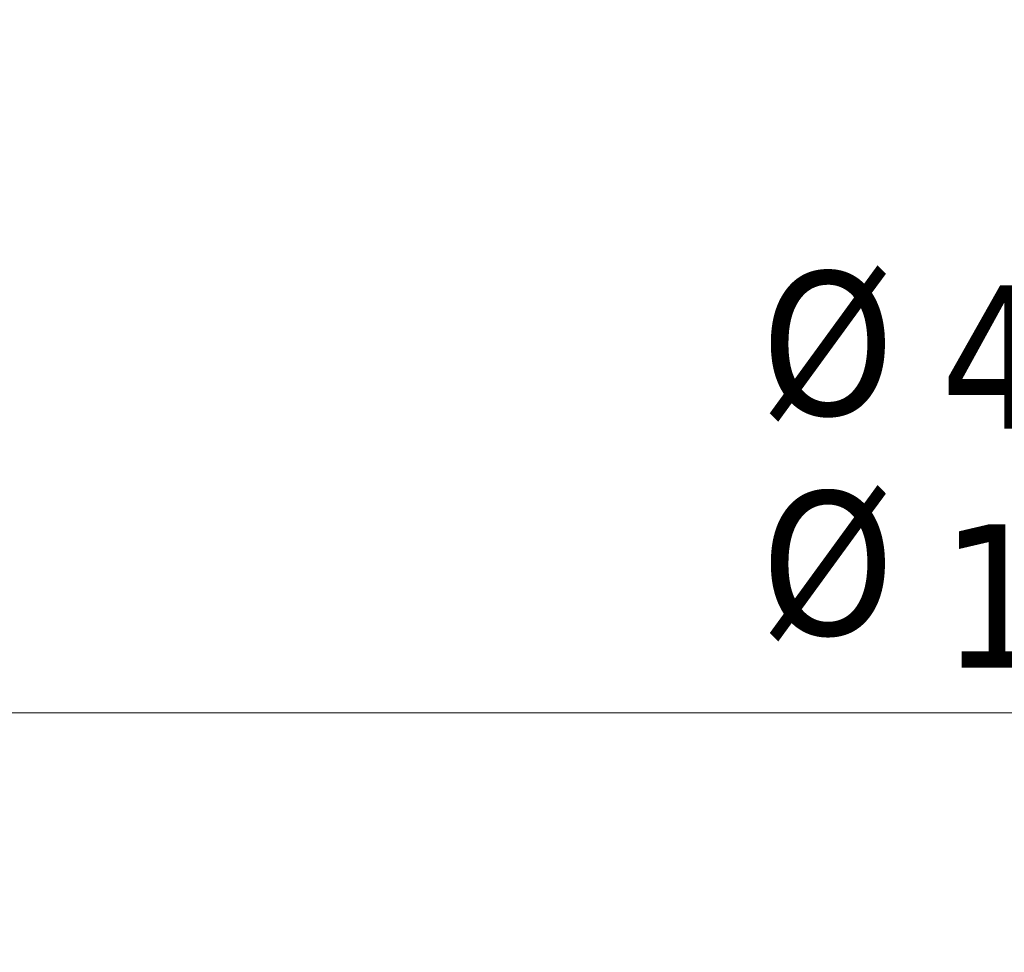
# Model space of a CAD drawing. Header units: millimetres. Extents: x 242 to 3406, y 441 to 2246.
# Tile 20 of 35: x 2209 to 2456, y 441 to 675. Entities that reach past the tile are written whole.
import ezdxf

# ---------------------------------------------------------------- set-up
doc = ezdxf.new("R2010")
doc.units = ezdxf.units.MM
doc.header["$LTSCALE"] = 12
doc.layers.add('Symbol (ISO)', color=7, linetype='Continuous', lineweight=50)
doc.layers.add('Wymiar (ISO)', color=7, linetype='Continuous', lineweight=18)
doc.styles.add('Tekst notatki (ISO)', font='tahoma.ttf')
doc.dimstyles.new('Domyślne (ISO)', dxfattribs={"dimscale": 12, "dimtxt": 3, "dimasz": 3, "dimexe": 3.175, "dimexo": 0, "dimgap": 0.762, "dimtad": 1, "dimdec": 1, "dimlfac": 0.03937, "dimrnd": 1e-08, "dimzin": 0, "dimdsep": 46, "dimtxsty": 'Tekst notatki (ISO)', "dimblk": 'Filled-1', "dimcen": 0.09, "dimdle": 10, "dimse1": 1, "dimse2": 1, "dimclrd": 256, "dimclre": 256, "dimclrt": 256, "dimadec": 0, "dimazin": 0, "dimtfac": 0.666667, "dimtmove": 0, "dimatfit": 3, "dimfxl": 1, "dimtolj": 1, "dimlwd": 15, "dimlwe": 15, "dimarcsym": 0})

# ---------------------------------------------------------------- blocks, each defined once
blk = doc.blocks.new('Filled-1')
at = {"color": 0}
for p, q in [((0, 0), (-1, 0.25)), ((-1, 0.25), (-1, -0.25)), ((-1, 0), (0, 0)), ((-1, -0.25), (0, 0))]:
    blk.add_line(p, q, dxfattribs=at)
at = {"color": 0, "flags": 128}
blk.add_lwpolyline([(-1, -0.25), (0, 0), (-1, 0.25), (-1, -0.25)], dxfattribs=at)
at = {"color": 0}
blk.add_solid([(-1, -0.25), (0, 0), (-1, 0.25), (-1, -0.25)], dxfattribs=at)
blk = doc.blocks.new('*D4')
at = {"layer": 'Defpoints', "color": 0, "transparency": 16777216}
for p in [(1961.33, 845.66), (3116.62, 845.66), (3116.62, 501.09)]:
    blk.add_point(p, dxfattribs=at)
at = {"layer": 'Wymiar (ISO)', "lineweight": 15, "transparency": 16777216}
blk.add_line((1997.33, 501.09), (3080.62, 501.09), dxfattribs=at)
at = {"layer": 'Wymiar (ISO)', "lineweight": 15, "transparency": 16777216, "xscale": 36, "yscale": 36, "zscale": 36, "rotation": 180}
blk.add_blockref('Filled-1', (1961.33, 501.09), dxfattribs=at)
at = {"layer": 'Wymiar (ISO)', "lineweight": 15, "transparency": 16777216, "xscale": 36, "yscale": 36, "zscale": 36}
blk.add_blockref('Filled-1', (3116.62, 501.09), dxfattribs=at)
at = {"layer": 'Wymiar (ISO)', "lineweight": 18, "transparency": 16777216, "insert": (2439.87, 608.41), "char_height": 36, "attachment_point": 1, "style": 'Tekst notatki (ISO)'}
blk.add_mtext('\\A1;47.6\\P1209 mm', dxfattribs=at)

msp = doc.modelspace()

# ---------------------------------------------------------------- texts
at = {"layer": 'Symbol (ISO)', "insert": (2394.87, 611.89), "char_height": 36, "attachment_point": 1, "line_spacing_factor": 0.92, "style": 'Tekst notatki (ISO)'}
msp.add_mtext('\\fTahoma|b0|i0;Ø\\P\\fTahoma|b0|i0;Ø', dxfattribs=at)

# ---------------------------------------------------------------- dimensions: what is measured, and where the dimension line sits
at = {"layer": 'Wymiar (ISO)', "lineweight": 18}
dim = msp.add_linear_dim(base=(3116.62, 501.09), p1=(1961.33, 845.66), p2=(3116.62, 845.66), angle=180, text='<>\\P1209 mm', dimstyle='Domyślne (ISO)', override={"dimgap": 0.762, "dimdec": 1, "dimlfac": 0.041202, "dimpost": '\\X', "dimse1": 1, "dimse2": 1, "dimtol": 0, "dimlim": 0, "dimtp": 0, "dimtm": 0, "dimtdec": 2, "dimtofl": 0, "dimatfit": 1, "dimtvp": -0.25}, dxfattribs=at)
dim.commit()
dim.dimension.update_dxf_attribs({"geometry": '*D4', "text_midpoint": (2538.98, 501.09), "dimtype": 160})

doc.saveas('drawing.dxf')
